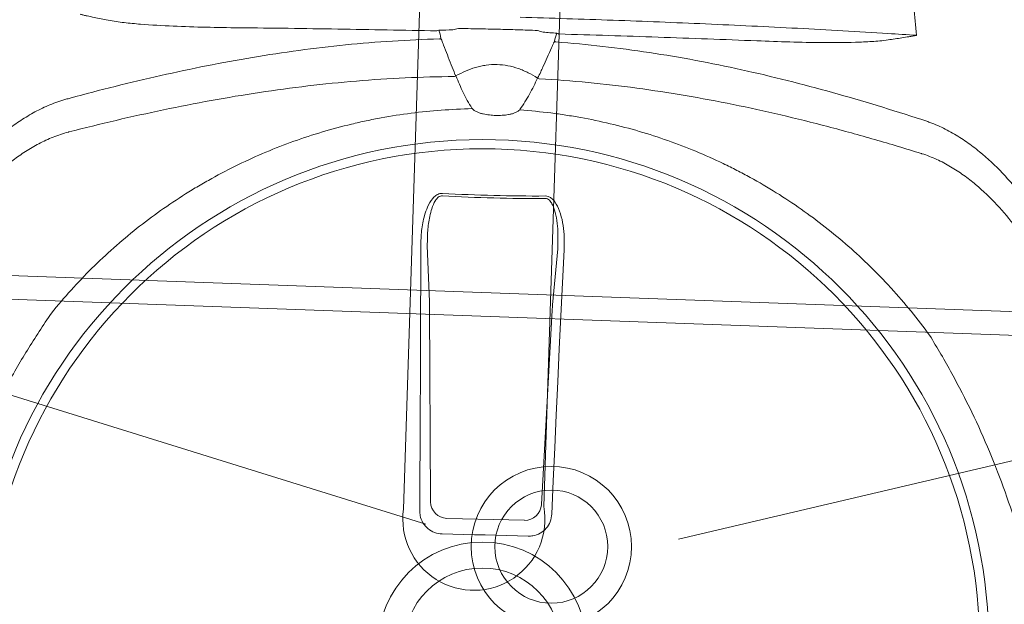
# Model space of a CAD drawing. Header units: millimetres. Extents: x 256680 to 410391, y -77299 to -22623.
# Tile 63 of 202: x 304661 to 304869, y -26377 to -26254. Entities that reach past the tile are written whole.
import ezdxf

# ---------------------------------------------------------------- set-up
doc = ezdxf.new("R2010")
doc.units = ezdxf.units.MM
doc.header["$LTSCALE"] = 2.5
for name, color, linetype, lineweight in [('CKD Equipments', 252, 'Continuous', 0), ('EQUIPMENT', 210, 'Continuous', 0), ('HATCH LIGHT', 250, 'Continuous', 0), ('K Equipment', 30, 'Continuous', 9)]:
    doc.layers.add(name, color=color, linetype=linetype, lineweight=lineweight)

# ---------------------------------------------------------------- blocks, each defined once
blk = doc.blocks.new('H-WASH')
at = {"layer": 'CKD Equipments', "color": 4}
for p, q in [((-2.566, -16.927), (-13.624, -13.925)), ((2.781, -17.054), (14.192, -13.925))]:
    blk.add_line(p, q, dxfattribs=at)
for points in [[(-13.5, -38), (13.5, -38, 0.414214), (18, -33.5), (18, -16.5, 0.414214), (13.5, -12), (-13.5, -12, 0.414214), (-18, -16.5), (-18, -33.5, 0.414214)], [(-13.5, -37.5), (13.5, -37.5, 0.414214), (17.5, -33.5), (17.5, -16.5, 0.414214), (13.5, -12.5), (-13.5, -12.5, 0.414214), (-17.5, -16.5), (-17.5, -33.5, 0.414214)]]:
    blk.add_lwpolyline(points, format="xyb", close=True, dxfattribs=at)
for radius in [1.693, 1.193]:
    blk.add_circle((0.1, -17.305), radius, dxfattribs=at)
blk = doc.blocks.new('G$C62143A14')
at = {"linetype": 'Continuous', "lineweight": 0}
for p, q in [((159.41, 298.28), (158.51, 310.14)), ((186.05, 310.43), (185.4, 298.56)), ((185.36, 297.41), (184.56, 256.36)), ((161.16, 256.1), (159.47, 297.14)), ((181.11, 252.93), (164.68, 252.75))]:
    blk.add_line(p, q, dxfattribs=at)
at = {"linetype": 'Continuous', "lineweight": 0, "flags": 128}
for points in [[(158.93, 254.16), (158.73, 261.15), (158.52, 268.13), (158.3, 275.11), (158.08, 282.09), (157.85, 289.07), (157.62, 296.03), (157.38, 303), (157.14, 309.95)], [(187.42, 310.28), (187.32, 303.32), (187.24, 296.35), (187.15, 289.38), (187.08, 282.4), (187.01, 275.42), (186.94, 268.44), (186.88, 261.45), (186.82, 254.46)], [(182.02, 249.63), (179.75, 249.61), (177.48, 249.59), (175.2, 249.56), (172.93, 249.54), (170.66, 249.51), (168.39, 249.49), (166.11, 249.46), (163.84, 249.43)]]:
    blk.add_lwpolyline(points, dxfattribs=at)
at = {"linetype": 'Continuous', "lineweight": 0}
for radius in [106.93, 105, 22.05, 16.56]:
    blk.add_circle((173.18, 226), radius, dxfattribs=at)
for centre, radius, start, end in [((264.82, 359.79), 5.1, 198.6597, 198.9824), ((155.01, 366.47), 11.7, 289.4003, 291.6643), ((188.33, 366.83), 11.7, 249.5682, 251.8322), ((165.6, 356.38), 6.29, 203.4577, 206.904), ((177.96, 356.51), 6.29, 334.3284, 337.7748), ((157.41, 358.16), 13.42, 294.4256, 295.9261), ((157.61, 342.91), 6.49, 29.2266, 32.2639), ((186.11, 358.47), 13.42, 245.3063, 246.8069), ((168.31, 679.42), 358.79, 268.8832, 272.3492), ((168.31, 679.3), 358.14, 268.8832, 272.3493), ((164.68, 256.28), 3.53, 182.7979, 269.9804), ((181.03, 256.45), 3.53, 271.252, 358.4345)]:
    blk.add_arc(centre, radius, start, end, dxfattribs=at)
for centre, major_axis, ratio, start_param, end_param in [((171.84, 350.64), (37.1, 0.4), 0.145844, 1.830411, 1.913269), ((171.84, 350.64), (37.1, 0.4), 0.145844, 1.228323, 1.311182), ((159.19, 296.52), (0.09, -3.5), 0.086139, 1.744011, 2.093077), ((185.66, 296.81), (-0.02, -3.5), 0.086139, 4.190109, 4.539174)]:
    blk.add_ellipse(centre, major_axis=major_axis, ratio=ratio, start_param=start_param, end_param=end_param, dxfattribs=at)
for points in [[(258.59, 370.05), (259.1, 366.09), (259.61, 362.14), (260.15, 358.18)], [(254.1, 358.33), (256.1, 358.27), (258.12, 358.22), (260.15, 358.18)], [(159.33, 355.6), (159.52, 355.05), (159.71, 354.5), (159.83, 353.87)], [(163.42, 356.11), (163.03, 356), (162.64, 355.89), (162.26, 355.77)], [(181.31, 355.97), (180.93, 356.08), (180.54, 356.19), (180.14, 356.29)], [(183.79, 354.13), (183.89, 354.76), (184.07, 355.32), (184.25, 355.87)], [(159.5, 353.76), (159.55, 353.75), (159.61, 353.75), (159.65, 353.78)], [(159.65, 353.78), (159.71, 353.81), (159.77, 353.84), (159.83, 353.87)], [(183.79, 354.13), (183.85, 354.1), (183.91, 354.07), (183.96, 354.04)], [(183.96, 354.04), (184.01, 354.01), (184.06, 354.01), (184.11, 354.02)], [(162.96, 345.94), (162.94, 345.94), (162.92, 345.95), (162.9, 345.95)], [(163.05, 346.4), (163.06, 346.39), (163.08, 346.39), (163.1, 346.38)], [(180.88, 346.15), (180.86, 346.14), (180.84, 346.13), (180.83, 346.13)], [(261.88, 340.42), (261.88, 340.42), (261.88, 340.42), (261.89, 340.42)], [(82.05, 338.49), (82.05, 338.49), (82.04, 338.48), (82.04, 338.48)], [(262.17, 333.24), (262.12, 333.25), (262.07, 333.27), (262.02, 333.28)], [(82.06, 331.35), (82.01, 331.33), (81.96, 331.32), (81.91, 331.3)]]:
    blk.add_open_spline(points, degree=3, dxfattribs=at)
for points, knots in [([(176.37, 358.94), (182.93, 359), (189.47, 359.03), (199.27, 359.03), (202.53, 359.03), (209.05, 359), (212.31, 358.99), (218.81, 358.93), (222.06, 358.9), (228.52, 358.82), (231.74, 358.78), (241.38, 358.62), (247.76, 358.49), (254.1, 358.33)], [0, 0, 0, 0, 0.25, 0.25, 0.375, 0.375, 0.5, 0.5, 0.625, 0.625, 0.75, 0.75, 1, 1, 1, 1]), ([(260, 358.13), (259.94, 358.11), (259.88, 358.09), (259.76, 358.07), (259.7, 358.05), (259.52, 358.01), (259.39, 357.99), (259.03, 357.91), (258.79, 357.86), (258.06, 357.71), (257.57, 357.62), (256.11, 357.33), (255.14, 357.15), (254.16, 356.97)], [0, 0, 0, 0, 0.03125, 0.03125, 0.0625, 0.0625, 0.125, 0.125, 0.25, 0.25, 0.5, 0.5, 1, 1, 1, 1]), ([(259.99, 358.16), (260.03, 358.16), (260.08, 358.17), (260.13, 358.18), (260.13, 358.18), (260.14, 358.18), (260.15, 358.18)], [0, 0, 0, 0, 0.0002027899, 0.0002027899, 0.0002027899, 0.000241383, 0.000241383, 0.000241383, 0.000241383]), ([(260, 358.13), (260.04, 358.14), (260.08, 358.16), (260.13, 358.17), (260.14, 358.18), (260.14, 358.18), (260.15, 358.18)], [0, 0, 0, 0, 0.0002012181, 0.0002012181, 0.0002012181, 0.0002381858, 0.0002381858, 0.0002381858, 0.0002381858]), ([(89.45, 355.2), (88.46, 355.35), (87.48, 355.52), (86, 355.77), (85.51, 355.86), (84.77, 355.99), (84.53, 356.03), (84.16, 356.1), (84.04, 356.13), (83.85, 356.16), (83.79, 356.17), (83.67, 356.2), (83.61, 356.21), (83.55, 356.23)], [0, 0, 0, 0, 0.5, 0.5, 0.75, 0.75, 0.875, 0.875, 0.9375, 0.9375, 0.96875, 0.96875, 1, 1, 1, 1]), ([(180.14, 356.29), (178.75, 356.29), (177.36, 356.29), (174.57, 356.28), (171.78, 356.26), (168.99, 356.22), (166.21, 356.17), (164.81, 356.14), (163.42, 356.11)], [0, 0, 0, 0, 0.25, 0.25, 0.5, 0.75, 0.75, 1, 1, 1, 1]), ([(226.5, 355.78), (219.55, 355.81), (212.59, 355.82), (198.65, 355.8), (191.67, 355.77), (184.68, 355.72)], [0, 0, 0, 0, 0.5, 0.5, 1, 1, 1, 1]), ([(254.16, 356.97), (253.59, 356.87), (253.02, 356.78), (251.88, 356.63), (251.31, 356.57), (249.59, 356.4), (248.44, 356.3), (245, 356.08), (242.7, 355.98), (238.08, 355.85), (235.77, 355.81), (231.14, 355.77), (228.82, 355.77), (226.5, 355.78)], [0, 0, 0, 0, 0.0625, 0.0625, 0.125, 0.125, 0.25, 0.25, 0.5, 0.5, 0.75, 0.75, 1, 1, 1, 1]), ([(82.05, 338.49), (88.31, 340.43), (94.62, 342.26), (104.17, 344.77), (107.37, 345.57), (113.78, 347.08), (117, 347.79), (126.68, 349.77), (133.19, 350.9), (143.02, 352.25), (146.31, 352.64), (152.9, 353.29), (156.2, 353.56), (159.5, 353.76)], [0, 0, 0, 0, 0.25, 0.25, 0.375, 0.375, 0.5, 0.5, 0.75, 0.75, 0.875, 0.875, 1, 1, 1, 1]), ([(117.12, 354.6), (114.8, 354.54), (112.49, 354.49), (107.86, 354.43), (105.55, 354.42), (100.93, 354.46), (98.63, 354.5), (95.17, 354.66), (94.02, 354.72), (92.3, 354.86), (91.73, 354.91), (90.59, 355.04), (90.02, 355.11), (89.45, 355.2)], [0, 0, 0, 0, 0.25, 0.25, 0.5, 0.5, 0.75, 0.75, 0.875, 0.875, 0.9375, 0.9375, 1, 1, 1, 1]), ([(158.9, 355.44), (151.92, 355.34), (144.94, 355.22), (131.01, 354.94), (124.06, 354.78), (117.12, 354.6)], [0, 0, 0, 0, 0.5, 0.5, 1, 1, 1, 1]), ([(159.99, 353.53), (160.13, 353.19), (160.28, 352.84), (160.43, 352.5), (160.72, 351.82), (161.01, 351.14), (161.3, 350.47), (161.59, 349.79), (161.88, 349.11), (162.18, 348.43), (162.47, 347.76), (162.76, 347.08), (163.05, 346.4)], [0.0002616, 0.0002616, 0.0002616, 0.0002616, 0.00188464, 0.00188464, 0.00188464, 0.00508207, 0.00508207, 0.00508207, 0.00827951, 0.00827951, 0.00827951, 0.01147698, 0.01147698, 0.01147698, 0.01147698]), ([(180.5, 346.27), (181.01, 347.27), (181.28, 347.96), (181.56, 348.64), (181.83, 349.32), (182.11, 350.01), (182.38, 350.69), (182.66, 351.38), (182.94, 352.06), (183.21, 352.74), (183.35, 353.09), (183.49, 353.44), (183.64, 353.79)], [0, 0, 0, 0, 0.00319655, 0.00319655, 0.00319655, 0.00639307, 0.00639307, 0.00639307, 0.00958958, 0.00958958, 0.00958958, 0.01121538, 0.01121538, 0.01121538, 0.01121538]), ([(184.11, 354.02), (187.42, 353.89), (190.73, 353.7), (197.33, 353.19), (200.62, 352.87), (210.48, 351.74), (217.01, 350.75), (226.74, 348.97), (229.97, 348.33), (236.41, 346.95), (239.63, 346.22), (249.23, 343.92), (255.57, 342.23), (261.88, 340.42)], [0, 0, 0, 0, 0.125, 0.125, 0.25, 0.25, 0.5, 0.5, 0.625, 0.625, 0.75, 0.75, 1, 1, 1, 1]), ([(180.5, 346.27), (179.86, 346.65), (179.19, 347.01), (178.15, 347.48), (177.8, 347.62), (177.09, 347.9), (176.73, 348.02), (174.91, 348.58), (173.41, 348.82), (171.09, 348.8), (170.32, 348.73), (169.18, 348.53), (168.8, 348.44), (168.06, 348.25), (167.7, 348.14), (165.9, 347.54), (164.56, 346.88), (163.28, 346.09)], [0, 0, 0, 0, 0.125, 0.125, 0.1875, 0.1875, 0.25, 0.25, 0.5, 0.5, 0.625, 0.625, 0.6875, 0.6875, 0.75, 0.75, 1, 1, 1, 1]), ([(162.9, 345.95), (156.01, 345.65), (149.15, 345.08), (138.9, 343.85), (135.48, 343.38), (128.69, 342.33), (125.3, 341.74), (115.17, 339.84), (108.47, 338.36), (98.51, 335.9), (95.2, 335.04), (88.61, 333.25), (85.33, 332.31), (82.06, 331.35)], [0, 0, 0, 0, 0.25, 0.25, 0.375, 0.375, 0.5, 0.5, 0.75, 0.75, 0.875, 0.875, 1, 1, 1, 1]), ([(163.28, 346.09), (163.79, 344.92), (164.33, 343.78), (165.22, 342.1), (165.53, 341.55), (166.18, 340.47), (166.53, 339.93), (166.9, 339.41)], [0, 0, 0, 0, 0.5, 0.5, 0.75, 0.75, 1, 1, 1, 1]), ([(177.03, 339.52), (177.39, 340.05), (177.72, 340.59), (178.35, 341.69), (178.65, 342.25), (179.5, 343.94), (180.02, 345.1), (180.5, 346.27)], [0, 0, 0, 0, 0.25, 0.25, 0.5, 0.5, 1, 1, 1, 1]), ([(262.02, 333.28), (258.73, 334.18), (255.43, 335.04), (248.8, 336.69), (245.48, 337.48), (235.46, 339.73), (228.74, 341.06), (218.57, 342.75), (215.17, 343.26), (208.35, 344.16), (204.93, 344.56), (194.65, 345.57), (187.78, 345.99), (180.88, 346.15)], [0, 0, 0, 0, 0.125, 0.125, 0.25, 0.25, 0.5, 0.5, 0.625, 0.625, 0.75, 0.75, 1, 1, 1, 1]), ([(79.75, 293.03), (82.31, 296.45), (85.04, 299.7), (90.82, 305.84), (93.86, 308.74), (100.26, 314.21), (103.61, 316.77), (108.01, 319.76), (108.9, 320.35), (110.69, 321.5), (111.6, 322.06), (114.34, 323.72), (116.19, 324.76), (121.81, 327.74), (125.65, 329.52), (133.49, 332.64), (137.5, 334), (142.63, 335.43), (143.66, 335.7), (145.73, 336.21), (146.78, 336.46), (149.91, 337.15), (152, 337.55), (158.29, 338.58), (162.49, 339.04), (166.97, 339.32)], [0, 0, 0, 0, 0.125, 0.125, 0.25, 0.25, 0.375, 0.375, 0.40625, 0.40625, 0.4375, 0.4375, 0.5, 0.5, 0.625, 0.625, 0.75, 0.75, 0.78125, 0.78125, 0.8125, 0.8125, 0.875, 0.875, 1, 1, 1, 1]), ([(166.9, 339.41), (166.97, 339.32), (167.04, 339.24), (167.21, 339.09), (167.3, 339.02), (167.59, 338.84), (167.79, 338.74), (168.21, 338.57), (168.43, 338.5), (168.86, 338.38), (169.08, 338.33), (169.74, 338.21), (170.18, 338.15), (171.08, 338.08), (171.53, 338.07), (172.43, 338.08), (172.88, 338.1), (173.77, 338.19), (174.21, 338.25), (174.86, 338.39), (175.08, 338.45), (175.51, 338.58), (175.72, 338.65), (176.14, 338.83), (176.35, 338.93), (176.63, 339.12), (176.72, 339.19), (176.89, 339.34), (176.96, 339.43), (177.03, 339.52)], [0, 0, 0, 0, 0.03125, 0.03125, 0.0625, 0.0625, 0.125, 0.125, 0.1875, 0.1875, 0.25, 0.25, 0.375, 0.375, 0.5, 0.5, 0.625, 0.625, 0.75, 0.75, 0.8125, 0.8125, 0.875, 0.875, 0.9375, 0.9375, 0.96875, 0.96875, 1, 1, 1, 1]), ([(176.96, 339.43), (179.33, 339.32), (181.45, 339.19), (184.64, 338.91), (185.7, 338.8), (187.83, 338.55), (188.88, 338.42), (194.15, 337.67), (198.29, 336.84), (206.46, 334.76), (210.49, 333.5), (216.42, 331.29), (218.39, 330.49), (221.31, 329.22), (222.28, 328.78), (224.21, 327.87), (225.17, 327.41), (229.93, 325.02), (233.59, 322.91), (240.66, 318.33), (244.06, 315.86), (248.96, 311.86), (250.56, 310.48), (252.91, 308.34), (253.69, 307.62), (255.22, 306.14), (255.98, 305.39), (259.71, 301.59), (262.53, 298.39), (265.16, 295.03)], [0, 0, 0, 0, 0.0625, 0.0625, 0.09375, 0.09375, 0.125, 0.125, 0.25, 0.25, 0.375, 0.375, 0.4375, 0.4375, 0.46875, 0.46875, 0.5, 0.5, 0.625, 0.625, 0.75, 0.75, 0.8125, 0.8125, 0.84375, 0.84375, 0.875, 0.875, 1, 1, 1, 1]), ([(261.89, 340.42), (262.18, 340.34), (262.47, 340.26), (263.05, 340.09), (263.34, 340), (264.19, 339.71), (264.75, 339.51), (266.4, 338.85), (267.46, 338.35), (269.53, 337.27), (270.53, 336.68), (272.48, 335.43), (273.41, 334.77), (276.1, 332.73), (277.76, 331.28), (280.86, 328.24), (282.3, 326.66), (283.99, 324.62), (284.32, 324.21), (284.96, 323.38), (285.28, 322.97), (286.2, 321.73), (286.79, 320.9), (288.47, 318.4), (289.48, 316.71), (291.29, 313.34), (292.1, 311.64), (293.13, 309.09), (293.45, 308.23), (294.02, 306.53), (294.28, 305.68), (294.5, 304.84)], [0, 0, 0, 0, 0.015625, 0.015625, 0.03125, 0.03125, 0.0625, 0.0625, 0.125, 0.125, 0.1875, 0.1875, 0.25, 0.25, 0.375, 0.375, 0.5, 0.5, 0.53125, 0.53125, 0.5625, 0.5625, 0.625, 0.625, 0.75, 0.75, 0.875, 0.875, 0.9375, 0.9375, 1, 1, 1, 1]), ([(50.2, 302.21), (50.41, 303.06), (50.64, 303.91), (51.18, 305.63), (51.48, 306.49), (52.46, 309.06), (53.22, 310.78), (54.96, 314.19), (55.94, 315.9), (57.56, 318.43), (58.13, 319.28), (59.03, 320.54), (59.34, 320.96), (59.96, 321.8), (60.29, 322.21), (61.93, 324.29), (63.33, 325.9), (66.37, 329.01), (68, 330.49), (70.64, 332.59), (71.56, 333.27), (73.48, 334.56), (74.47, 335.17), (76.51, 336.3), (77.56, 336.82), (79.2, 337.51), (79.75, 337.73), (80.6, 338.03), (80.88, 338.13), (81.46, 338.31), (81.75, 338.4), (82.04, 338.48)], [0, 0, 0, 0, 0.0625, 0.0625, 0.125, 0.125, 0.25, 0.25, 0.375, 0.375, 0.4375, 0.4375, 0.46875, 0.46875, 0.5, 0.5, 0.625, 0.625, 0.75, 0.75, 0.8125, 0.8125, 0.875, 0.875, 0.9375, 0.9375, 0.96875, 0.96875, 0.984375, 0.984375, 1, 1, 1, 1]), ([(292.69, 299.36), (292.26, 300.96), (291.71, 302.57), (290.72, 305), (290.36, 305.81), (289.6, 307.43), (289.2, 308.23), (287.91, 310.65), (286.95, 312.24), (284.85, 315.42), (283.7, 316.99), (281.18, 320.09), (279.83, 321.59), (276.94, 324.47), (275.4, 325.86), (272.9, 327.8), (272.03, 328.43), (270.67, 329.33), (270.21, 329.62), (269.28, 330.18), (268.8, 330.46), (267.36, 331.24), (266.37, 331.72), (264.32, 332.57), (263.27, 332.94), (262.17, 333.24)], [0, 0, 0, 0, 0.125, 0.125, 0.1875, 0.1875, 0.25, 0.25, 0.375, 0.375, 0.5, 0.5, 0.625, 0.625, 0.75, 0.75, 0.8125, 0.8125, 0.84375, 0.84375, 0.875, 0.875, 0.9375, 0.9375, 1, 1, 1, 1]), ([(81.91, 331.3), (81.36, 331.14), (80.83, 330.96), (79.77, 330.57), (79.26, 330.35), (77.73, 329.68), (76.75, 329.18), (75.33, 328.37), (74.86, 328.09), (73.94, 327.5), (73.48, 327.2), (72.15, 326.27), (71.29, 325.63), (68.84, 323.63), (67.32, 322.21), (64.5, 319.27), (63.18, 317.74), (60.74, 314.58), (59.62, 312.99), (57.58, 309.77), (56.66, 308.15), (55.43, 305.71), (55.04, 304.9), (54.31, 303.27), (53.97, 302.45), (53.04, 300), (52.53, 298.38), (52.13, 296.78)], [0, 0, 0, 0, 0.03125, 0.03125, 0.0625, 0.0625, 0.125, 0.125, 0.15625, 0.15625, 0.1875, 0.1875, 0.25, 0.25, 0.375, 0.375, 0.5, 0.5, 0.625, 0.625, 0.75, 0.75, 0.8125, 0.8125, 0.875, 0.875, 1, 1, 1, 1]), ([(157.14, 309.95), (157.13, 311.04), (157.12, 313.22), (157.56, 316.01), (158.26, 318.33), (159.01, 319.82), (159.93, 320.77), (160.64, 321.18), (161.14, 321.21), (161.33, 321.23)], [0, 0, 0, 0, 0.25332, 0.506196, 0.65059, 0.817687, 0.886369, 0.955719, 1, 1, 1, 1]), ([(161.31, 320.69), (161.18, 320.69), (160.86, 320.66), (160.54, 320.45), (160.2, 320.13), (159.65, 319.36), (159.16, 317.99), (158.7, 315.82), (158.44, 313.21), (158.49, 311.17), (158.51, 310.14)], [0, 0, 0, 0, 0.034894, 0.07906, 0.092988, 0.155615, 0.320186, 0.468315, 0.732642, 1, 1, 1, 1]), ([(182.99, 321.46), (183.22, 321.44), (183.67, 321.42), (184.43, 321.02), (185.38, 320.07), (186.27, 318.31), (186.94, 316.01), (187.36, 313.28), (187.4, 311.36), (187.42, 310.28)], [0, 0, 0, 0, 0.0522268, 0.1042313, 0.1923821, 0.3606157, 0.5543927, 0.7486822, 1, 1, 1, 1]), ([(186.05, 310.43), (186.05, 311.45), (186.05, 313.24), (185.78, 315.8), (185.34, 317.95), (184.73, 319.59), (184.06, 320.51), (183.55, 320.86), (183.22, 320.94), (183.06, 320.93), (183.01, 320.93)], [0, 0, 0, 0, 0.265211, 0.46586, 0.668447, 0.834858, 0.915193, 0.958561, 0.988769, 1, 1, 1, 1]), ([(265.16, 295.03), (266.9, 292.42), (268.56, 289.8), (271.72, 284.5), (273.22, 281.83), (276.08, 276.42), (277.43, 273.7), (279.98, 268.18), (281.17, 265.39), (283.41, 259.74), (284.44, 256.91), (285.85, 252.62), (286.3, 251.18), (287.14, 248.29), (287.54, 246.84), (288.29, 243.91), (288.64, 242.44), (289.27, 239.47), (289.55, 237.97), (290.02, 234.96), (290.22, 233.44), (290.43, 231.13), (290.49, 230.35), (290.55, 229.19), (290.56, 228.8), (290.59, 228.01), (290.6, 227.62), (290.62, 225.65), (290.56, 224.09), (290.35, 221.02), (290.18, 219.49), (289.77, 216.47), (289.52, 214.97), (288.95, 211.99), (288.63, 210.51), (287.95, 207.58), (287.58, 206.12), (286.8, 203.23), (286.38, 201.79), (285.07, 197.5), (284.11, 194.66), (280.98, 186.21), (278.56, 180.65), (274.42, 172.38), (272.96, 169.66), (269.9, 164.27), (268.3, 161.61), (266.62, 158.98)], [0, 0, 0, 0, 0.0625, 0.0625, 0.125, 0.125, 0.1875, 0.1875, 0.25, 0.25, 0.3125, 0.3125, 0.34375, 0.34375, 0.375, 0.375, 0.40625, 0.40625, 0.4375, 0.4375, 0.46875, 0.46875, 0.484375, 0.484375, 0.492188, 0.492188, 0.5, 0.5, 0.53125, 0.53125, 0.5625, 0.5625, 0.59375, 0.59375, 0.625, 0.625, 0.65625, 0.65625, 0.6875, 0.6875, 0.75, 0.75, 0.875, 0.875, 0.9375, 0.9375, 1, 1, 1, 1]), ([(81.21, 156.98), (79.47, 159.59), (77.81, 162.21), (74.65, 167.51), (73.14, 170.18), (70.29, 175.58), (68.94, 178.31), (66.39, 183.83), (65.2, 186.62), (62.96, 192.26), (61.93, 195.1), (60.52, 199.39), (60.07, 200.83), (59.22, 203.72), (58.82, 205.17), (58.08, 208.1), (57.73, 209.57), (57.1, 212.54), (56.82, 214.04), (56.34, 217.05), (56.15, 218.57), (55.94, 220.88), (55.88, 221.66), (55.82, 222.82), (55.8, 223.21), (55.78, 224), (55.77, 224.39), (55.75, 226.36), (55.8, 227.92), (56.02, 230.99), (56.19, 232.52), (56.6, 235.54), (56.85, 237.04), (57.42, 240.02), (57.73, 241.5), (58.42, 244.43), (58.79, 245.89), (59.57, 248.78), (59.98, 250.22), (61.29, 254.51), (62.26, 257.35), (65.39, 265.8), (67.81, 271.36), (71.95, 279.63), (73.4, 282.35), (76.46, 287.74), (78.07, 290.4), (79.75, 293.03)], [0, 0, 0, 0, 0.0625, 0.0625, 0.125, 0.125, 0.1875, 0.1875, 0.25, 0.25, 0.3125, 0.3125, 0.34375, 0.34375, 0.375, 0.375, 0.40625, 0.40625, 0.4375, 0.4375, 0.46875, 0.46875, 0.484375, 0.484375, 0.492187, 0.492187, 0.5, 0.5, 0.53125, 0.53125, 0.5625, 0.5625, 0.59375, 0.59375, 0.625, 0.625, 0.65625, 0.65625, 0.6875, 0.6875, 0.75, 0.75, 0.875, 0.875, 0.9375, 0.9375, 1, 1, 1, 1]), ([(163.84, 249.43), (163.3, 249.48), (162.2, 249.57), (160.74, 250.39), (159.63, 251.6), (159.05, 252.94), (158.97, 253.82), (158.93, 254.16)], [0, 0, 0, 0, 0.216319, 0.432689, 0.648031, 0.863773, 1, 1, 1, 1]), ([(186.82, 254.46), (186.77, 253.91), (186.65, 252.81), (185.8, 251.35), (184.55, 250.26), (183.21, 249.71), (182.35, 249.65), (182.02, 249.63)], [0, 0, 0, 0, 0.21899, 0.438068, 0.655087, 0.870478, 1, 1, 1, 1])]:
    blk.add_open_spline(points, degree=3, knots=knots, dxfattribs=at)
at = {"layer": 'CKD Equipments'}
blk.add_arc((170.42, 252.78), 15, 173.8395, 12.3466, dxfattribs=at)
blk.add_arc((170.42, 252.78), 15, 173.8395, 12.3466, dxfattribs=at)
blk.add_arc((170.42, 252.78), 15, 173.8395, 12.3466, dxfattribs=at)
blk.add_arc((170.42, 252.78), 15, 173.8395, 12.3466, dxfattribs=at)
blk.add_arc((170.42, 252.78), 15, 173.8395, 12.3466, dxfattribs=at)
blk.add_arc((170.42, 252.78), 15, 173.8395, 12.3466, dxfattribs=at)
at = {"layer": 'EQUIPMENT'}
for points in [[(155.51, 254.39), (154.92, 413.78)], [(155.51, 254.39), (154.92, 413.78)], [(155.51, 254.39), (154.92, 413.78)], [(155.51, 254.39), (154.92, 413.78)], [(155.51, 254.39), (154.92, 413.78)], [(155.51, 254.39), (154.92, 413.78)], [(155.51, 254.39), (154.92, 413.78)], [(155.51, 254.39), (154.92, 413.78)], [(184.49, 414.24), (185.08, 255.99)], [(184.49, 414.24), (185.08, 255.99)], [(184.49, 414.24), (185.08, 255.99)], [(184.49, 414.24), (185.08, 255.99)], [(184.49, 414.24), (185.08, 255.99)], [(184.49, 414.24), (185.08, 255.99)], [(184.49, 414.24), (185.08, 255.99)], [(184.49, 414.24), (185.08, 255.99)]]:
    blk.add_lwpolyline(points, dxfattribs=at)
blk.add_arc((170.42, 252.78), 15, 173.8395, 12.3466, dxfattribs=at)
blk.add_arc((170.42, 252.78), 15, 173.8395, 12.3466, dxfattribs=at)

msp = doc.modelspace()

# ---------------------------------------------------------------- hatches: boundary and pattern name
at = {"layer": 'HATCH LIGHT', "true_color": 0x636466}
h = msp.add_hatch(dxfattribs=at)
h.set_pattern_fill('ANSI32', color=251, scale=6)
h.set_pattern_definition([(45, (233893.35, -46725.026), (-40.411153, 40.411153), []), (45, (233920.29, -46725.026), (-40.411153, 40.411153), [])])
h.paths.add_polyline_path([(311036.19, -32589.97), (310842.25, -32638.82), (311023.79, -33359.69), (298471.14, -33359.58, -0.000263), (298456.61, -33559.58), (311280.4, -33559.7)])
h.paths.add_polyline_path([(298885.09, -25157.06), (298685, -25157.06, -0.011972), (298203.78, -34256.03), (298404.38, -34256.03, 0.01196)])
h.paths.add_polyline_path([(298868.71, -25697.6), (308547.65, -26046.56, 0.003501), (309041.72, -26800.64), (309209.35, -26691.53), (308659.24, -25850.46), (298874.95, -25497.7, -0.000262)])
h = msp.add_hatch(dxfattribs=at)
h.set_pattern_fill('ANSI36', color=251, scale=7)
h.set_pattern_definition([(45, (233893.352, -46725.026), (11.786586, 43.2174826), [55.5625, -11.1125, 0, -11.1125])])
h.paths.add_polyline_path([(304993.75, -26788.95), (305933.14, -26822.82), (305960.88, -26053.37), (308491.94, -26144.62), (308958.47, -26856.03), (309041.72, -26800.64, -0.003501), (308547.65, -26046.56), (305494.78, -25936.69, -0.403697), (305880.37, -26336.43, -1), (305080.37, -26336.43, -0.424809), (305494.78, -25936.69), (301662.25, -25798.4), (301658.65, -25898.26), (305021.49, -26019.5)])

# ---------------------------------------------------------------- block references
at = {"layer": 'CKD Equipments', "ltscale": 0.25, "rotation": 357.9373069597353}
msp.add_blockref('G$C62143A14', (304577.2, -26605.95), dxfattribs=at)
at = {"layer": 'K Equipment', "xscale": 10, "yscale": 10, "zscale": 10, "rotation": 357.9351876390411}
msp.add_blockref('H-WASH', (304778.19, -26192.28), dxfattribs=at)

doc.saveas('drawing.dxf')
